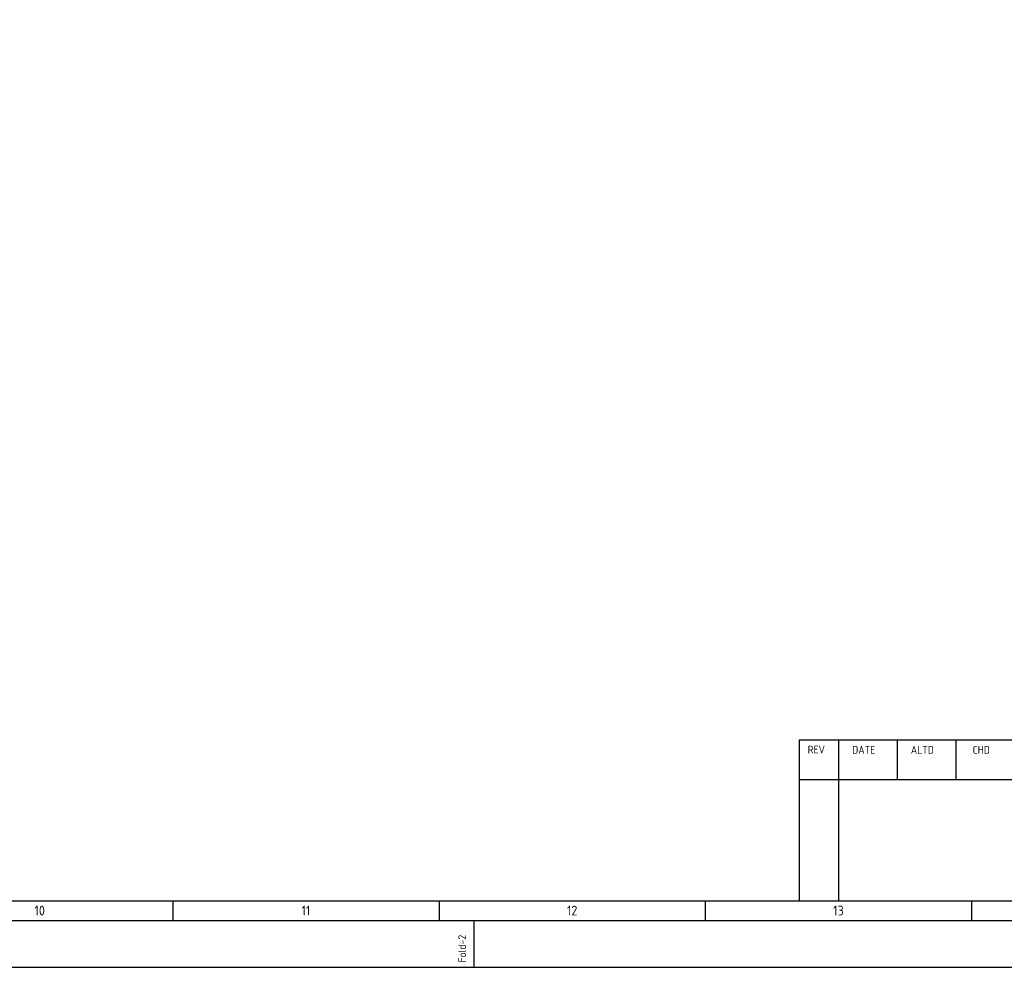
# Model space of a CAD drawing. Extents: x -7650383 to 4934791, y -137560 to 1826789.
# Tile 60 of 122: x 275391 to 313112, y 420128 to 456442. Entities that reach past the tile are written whole.
import ezdxf
from ezdxf.enums import TextEntityAlignment as Align

# ---------------------------------------------------------------- set-up
doc = ezdxf.new("R2010")
doc.units = 0
doc.header["$LTSCALE"] = 800
doc.header["$MEASUREMENT"] = 0
doc.linetypes.add('CONTINOUS', pattern=[0])
doc.layers.get('0').update_dxf_attribs({"linetype": 'CONTINUOUS'})
doc.layers.add('TEXT', color=3, linetype='CONTINUOUS')
doc.styles.add('ROMANS', font='ISO9.shx', dxfattribs={"width": 0.8})
doc.styles.get("Standard").update_dxf_attribs({"font": 'ISO9'})

# ---------------------------------------------------------------- blocks, each defined once
blk = doc.blocks.new('A$C731D3036')
for p, q in [((-438, 128.96), (-749.28, 128.96)), ((-749.28, 128.96), (-749.28, 37.8)), ((-727.04, 128.96), (-727.04, 37.8)), ((-693.69, 128.96), (-693.69, 106.72)), ((-660.34, 128.96), (-660.34, 106.72)), ((-749.28, 106.72), (-26.68, 106.72)), ((-749.28, 106.72), (-337.95, 106.72)), ((-2590.23, 37.8), (-251.24, 37.8)), ((-1105.02, 37.79), (-1105.02, 26.67)), ((-953.83, 37.79), (-953.83, 26.67)), ((-802.64, 37.79), (-802.64, 26.67)), ((-651.45, 37.79), (-651.45, 26.67)), ((-933.82, 0), (-933.82, 26.68))]:
    blk.add_line(p, q)
for points in [[(0, 1869.86), (-2643.59, 1869.86), (-2643.59, 0), (0, 0)], [(-26.68, 1843.18), (-2616.91, 1843.18), (-2616.91, 26.68), (-26.68, 26.68)]]:
    blk.add_lwpolyline(points, close=True)
for s, p in [('REV', (-744.49, 121.44)), ('DATE', (-719.21, 121.3)), ('ALTD', (-685.94, 121.3)), ('CHD', (-650.81, 121.3))]:
    blk.add_text(s, height=4.447).set_placement(p)
for s, p in [('10', (-1180.61, 32.23)), ('11', (-1029.42, 32.23)), ('12', (-878.23, 32.23)), ('13', (-727.04, 32.23))]:
    blk.add_text(s, height=5.558).set_placement(p, align=Align.MIDDLE)
blk.add_text('Fold-2', height=4.447, rotation=90).set_placement((-938.51, 2.74))

msp = doc.modelspace()

# ---------------------------------------------------------------- block references
at = {"color": 1, "linetype": 'CONTINOUS', "lineweight": 15, "xscale": 67.46500254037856, "yscale": 67.46500254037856, "zscale": 67.46500254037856}
msp.add_blockref('A$C731D3036', (355807.2, 420128.2), dxfattribs=at)

# ---------------------------------------------------------------- texts
at = {"layer": 'TEXT', "style": 'ROMANS', "width": 0.8}
for s, p in [('1. ALL DIMENSIONS ARE IN MM & ELEVATIONS IN METERS UNLESS STATED OTHERWISE.', (256739.6, 444232.9)), ('2. ALL ELEVATIONS ARE WITH RESPECT TO TG HALL 0.0M WHICH CORRESPONDS TO', (256739.6, 443482.9)), ('4. DETAILS OF LAYOUT AS SHOWN FOR OTHER THAN BHEL SCOPE ARE SUGGESTIVE', (256739.6, 439475.8))]:
    msp.add_text(s, height=450, dxfattribs=at).set_placement(p)

doc.saveas('drawing.dxf')
